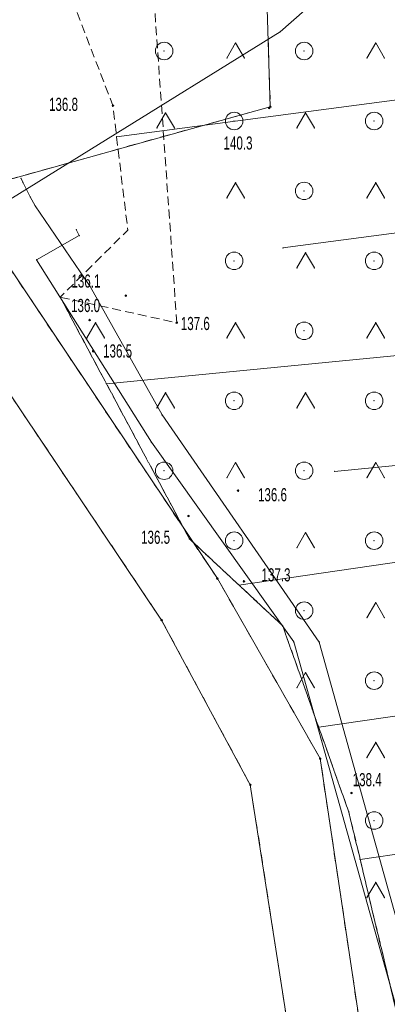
# Model space of a CAD drawing. Extents: x 6456700 to 6518119, y 5963420 to 5980059.
# Tile 203 of 256: x 6512443 to 6512464, y 5966409 to 5966466. Entities that reach past the tile are written whole.
import ezdxf
from ezdxf.enums import TextEntityAlignment as Align

# ---------------------------------------------------------------- set-up
doc = ezdxf.new("R2010")
doc.units = 0
doc.header["$MEASUREMENT"] = 0
doc.linetypes.add('L_0_03', pattern=[1, 0.5, -0.5])
doc.linetypes.add('L_0_5A', pattern=[0.75, 0.5, -0.25])
doc.layers.get('0').update_dxf_attribs({"color": 2, "linetype": 'CONTINUOUS', "lineweight": 5})
for name, color, linetype, lineweight in [('000_Inne__niezydentyfikowane_', 7, 'CONTINUOUS', 18), ('203_punkt_graniczny', 7, 'CONTINUOUS', 18), ('218_kontur_uzytku_gruntowego', 96, 'L_0_03', 18), ('219_dzialka_ewidencyjna', 7, 'CONTINUOUS', 18), ('9mm Kreska ciągła', 252, 'CONTINUOUS', 9), ('pikieta_naturalna', 7, 'CONTINUOUS', 18), ('pikieta_naturalna_Atr2', 7, 'CONTINUOUS', 18), ('przewod_elektroenergetyczny_podziemny', 7, 'CONTINUOUS', 18), ('przewod_kanalizacyjny', 7, 'CONTINUOUS', 18), ('przewod_wodociagowy', 7, 'CONTINUOUS', 18), ('skarpa_nieumocniona', 7, 'CONTINUOUS', 18), ('teren_zalesiony', 7, 'CONTINUOUS', 18)]:
    doc.layers.add(name, color=color, linetype=linetype, lineweight=lineweight)
doc.styles.get("Standard").update_dxf_attribs({"font": 'txt', "width": 0.75})

# ---------------------------------------------------------------- blocks, each defined once
blk = doc.blocks.new('mdcp_nowa')
at = {"layer": '203_punkt_graniczny', "linetype": 'Continuous', "lineweight": 18}
for points in [[(6495188.14, 5982911.605, 1), (6495188.14, 5982911.695, 1)], [(6495185.12, 5982884.625, 1), (6495185.12, 5982884.715, 1)], [(6495181.93, 5982882.255, 1), (6495181.93, 5982882.345, 1)], [(6495190.99, 5982874.335, 1), (6495190.99, 5982874.425, 1)], [(6495187, 5982872.835, 1), (6495187, 5982872.925, 1)]]:
    blk.add_hatch(color=18, dxfattribs=at).paths.add_polyline_path(points)
at = {"layer": 'pikieta_naturalna', "linetype": 'Continuous', "lineweight": 18}
for points in [[(6495179.15, 5982911.665, 1), (6495179.15, 5982911.755, 1)], [(6495188.08, 5982911.535, 1), (6495188.08, 5982911.625, 1)], [(6495179.89, 5982900.805, 1), (6495179.89, 5982900.895, 1)], [(6495177.82, 5982899.405, 1), (6495177.82, 5982899.495, 1)], [(6495182.8, 5982899.255, 1), (6495182.8, 5982899.345, 1)], [(6495178.02, 5982897.625, 1), (6495178.02, 5982897.715, 1)], [(6495186.3, 5982889.655, 1), (6495186.3, 5982889.745, 1)], [(6495183.47, 5982888.205, 1), (6495183.47, 5982888.295, 1)], [(6495186.64, 5982884.465, 1), (6495186.64, 5982884.555, 1)], [(6495192.78, 5982872.365, 1), (6495192.78, 5982872.455, 1)]]:
    blk.add_hatch(color=18, dxfattribs=at).paths.add_polyline_path(points)
at = {"layer": '000_Inne__niezydentyfikowane_', "linetype": 'Continuous', "lineweight": 18, "flags": 128}
for points in [[(6495199.27, 5982912.56), (6495179.36, 5982909.93)], [(6495200.26, 5982905.09), (6495188.86, 5982903.58)], [(6495201.07, 5982897.98), (6495178.78, 5982895.81)], [(6495201.68, 5982891.76), (6495191.82, 5982890.8)], [(6495202.41, 5982886.63), (6495186.35, 5982884.3)], [(6495203.66, 5982878.02), (6495190.91, 5982876.17)], [(6495204.78, 5982870.28), (6495193.27, 5982868.61)]]:
    blk.add_lwpolyline(points, dxfattribs=at)
at = {"layer": '000_Inne__niezydentyfikowane_'}
for p in [(6495179.36, 5982909.93), (6495188.86, 5982903.58), (6495178.78, 5982895.81), (6495191.82, 5982890.8), (6495186.35, 5982884.3), (6495190.91, 5982876.17), (6495193.27, 5982868.61)]:
    blk.add_point(p, dxfattribs=at)
at = {"layer": '203_punkt_graniczny', "color": 7, "linetype": 'Continuous', "lineweight": 18}
for centre in [(6495188.14, 5982911.65), (6495185.12, 5982884.67), (6495181.93, 5982882.3), (6495190.99, 5982874.38), (6495187, 5982872.88)]:
    blk.add_circle(centre, 0.045, dxfattribs=at)
at = {"layer": '203_punkt_graniczny'}
for p in [(6495188.14, 5982911.65), (6495185.12, 5982884.67), (6495181.93, 5982882.3), (6495190.99, 5982874.38), (6495187, 5982872.88)]:
    blk.add_point(p, dxfattribs=at)
at = {"layer": '218_kontur_uzytku_gruntowego', "lineweight": 18, "flags": 128}
for points in [[(6495187.06, 5982946.56), (6495188.14, 5982911.65)], [(6495185.12, 5982884.67), (6495155.57, 5982928.91)], [(6495159.01, 5982916.47), (6495181.93, 5982882.3)], [(6495188.14, 5982911.65), (6495171.79, 5982907.09)], [(6495190.99, 5982874.38), (6495185.12, 5982884.67)], [(6495181.93, 5982882.3), (6495187, 5982872.88)], [(6495193.94, 5982854.62), (6495190.99, 5982874.38)], [(6495187, 5982872.88), (6495189.86, 5982854.44)]]:
    blk.add_lwpolyline(points, dxfattribs=at)
at = {"layer": '218_kontur_uzytku_gruntowego'}
for p in [(6495188.14, 5982911.65), (6495188.14, 5982911.65), (6495185.12, 5982884.67), (6495185.12, 5982884.67), (6495185.12, 5982884.67), (6495185.12, 5982884.67), (6495181.93, 5982882.3), (6495181.93, 5982882.3), (6495190.99, 5982874.38), (6495190.99, 5982874.38), (6495190.99, 5982874.38), (6495190.99, 5982874.38), (6495187, 5982872.88), (6495187, 5982872.88)]:
    blk.add_point(p, dxfattribs=at)
at = {"layer": '219_dzialka_ewidencyjna', "color": 3, "linetype": 'Continuous', "lineweight": 18, "flags": 128}
for points in [[(6495188.14, 5982911.65), (6495187.06, 5982946.56)], [(6495155.57, 5982928.91), (6495185.12, 5982884.67)], [(6495159.01, 5982916.47), (6495181.93, 5982882.3)], [(6495171.79, 5982907.09), (6495188.14, 5982911.65)], [(6495185.12, 5982884.67), (6495190.99, 5982874.38)], [(6495181.93, 5982882.3), (6495187, 5982872.88)], [(6495190.99, 5982874.38), (6495193.94, 5982854.62)], [(6495187, 5982872.88), (6495189.86, 5982854.44)]]:
    blk.add_lwpolyline(points, dxfattribs=at)
at = {"layer": '219_dzialka_ewidencyjna', "color": 3}
for p in [(6495188.14, 5982911.65), (6495188.14, 5982911.65), (6495185.12, 5982884.67), (6495185.12, 5982884.67), (6495181.93, 5982882.3), (6495181.93, 5982882.3), (6495190.99, 5982874.38), (6495190.99, 5982874.38), (6495187, 5982872.88), (6495187, 5982872.88)]:
    blk.add_point(p, dxfattribs=at)
at = {"layer": 'pikieta_naturalna', "color": 7, "linetype": 'Continuous', "lineweight": 18}
for centre in [(6495179.15, 5982911.71), (6495188.08, 5982911.58), (6495179.89, 5982900.85), (6495177.82, 5982899.45), (6495182.8, 5982899.3), (6495178.02, 5982897.67), (6495186.3, 5982889.7), (6495183.47, 5982888.25), (6495186.64, 5982884.51), (6495192.78, 5982872.41)]:
    blk.add_circle(centre, 0.045, dxfattribs=at)
at = {"layer": 'pikieta_naturalna'}
for p in [(6495179.15, 5982911.71), (6495188.08, 5982911.58), (6495179.89, 5982900.85), (6495177.82, 5982899.45), (6495182.8, 5982899.3), (6495178.02, 5982897.67), (6495186.3, 5982889.7), (6495183.47, 5982888.25), (6495186.64, 5982884.51), (6495192.78, 5982872.41)]:
    blk.add_point(p, dxfattribs=at)
at = {"layer": 'przewod_elektroenergetyczny_podziemny', "color": 1, "linetype": 'Continuous', "lineweight": 18, "flags": 128}
blk.add_lwpolyline([(6495211.15, 5982939.2), (6495206.88, 5982931.92), (6495188.7, 5982915.93), (6495167.93, 5982903.05)], dxfattribs=at)
at = {"layer": 'przewod_elektroenergetyczny_podziemny'}
blk.add_point((6495188.7, 5982915.93), dxfattribs=at)
at = {"layer": 'przewod_kanalizacyjny', "color": 34, "linetype": 'Continuous', "lineweight": 18, "flags": 128}
blk.add_lwpolyline([(6495218.25, 5982812.87), (6495202.85, 5982833.36), (6495189.48, 5982881.05), (6495181.35, 5982892.47), (6495174.79, 5982902.9), (6495177.23, 5982904.28), (6495177.06, 5982904.62)], dxfattribs=at)
at = {"layer": 'przewod_kanalizacyjny'}
for p in [(6495177.06, 5982904.62), (6495177.23, 5982904.28), (6495174.79, 5982902.9), (6495181.35, 5982892.47), (6495189.48, 5982881.05)]:
    blk.add_point(p, dxfattribs=at)
at = {"layer": 'przewod_wodociagowy', "color": 5, "linetype": 'Continuous', "lineweight": 18, "flags": 128}
blk.add_lwpolyline([(6495173.9, 5982907.55), (6495174.02, 5982907.3), (6495174.43, 5982906.49), (6495174.7, 5982905.99), (6495177.85, 5982901.38), (6495181.96, 5982894.03), (6495190.94, 5982881.04), (6495201.92, 5982841.65), (6495204.3, 5982833.94), (6495217.34, 5982813.54)], dxfattribs=at)
at = {"layer": 'przewod_wodociagowy'}
for p in [(6495173.9, 5982907.55), (6495174.02, 5982907.3), (6495174.43, 5982906.49), (6495174.7, 5982905.99), (6495177.85, 5982901.38), (6495181.96, 5982894.03), (6495190.94, 5982881.04)]:
    blk.add_point(p, dxfattribs=at)
at = {"layer": 'skarpa_nieumocniona', "color": 7, "linetype": 'L_0_5A', "lineweight": 18, "flags": 128}
blk.add_lwpolyline([(6495217.65, 5982814.39), (6495212.8, 5982822.34), (6495206.86, 5982825.62), (6495200.7, 5982838.43), (6495195.46, 5982859.44), (6495192.63, 5982871.32), (6495188.85, 5982881.97), (6495183.52, 5982886.94), (6495176.14, 5982900.76), (6495180, 5982904.6), (6495179.15, 5982911.71), (6495175.72, 5982920.63), (6495175.98, 5982930.29), (6495180.63, 5982930.17), (6495180.83, 5982936.86), (6495177.45, 5982936.98), (6495177.48, 5982938.07), (6495176.61, 5982948.59), (6495174.13, 5982984.91), (6495177.26, 5983009.97), (6495168.41, 5983061.47), (6495162.99, 5983082.43), (6495163.97, 5983097.34), (6495159.47, 5983111.58), (6495154.72, 5983137.09), (6495143.3, 5983161.31), (6495133.93, 5983178.05), (6495127.78, 5983190.6), (6495121.74, 5983201), (6495109.97, 5983223.74), (6495115.06, 5983236.61), (6495123.33, 5983219.43), (6495128.48, 5983200.73), (6495134.02, 5983183.5), (6495140.69, 5983170.38), (6495148.28, 5983157.89), (6495159.34, 5983136.7), (6495163.67, 5983127.48), (6495166.42, 5983114.5), (6495172.48, 5983096.4), (6495178.19, 5983089.73), (6495183.17, 5983077.08), (6495185.12, 5983067.8), (6495189.14, 5983049.6), (6495193.24, 5983036.29), (6495194.86, 5983019.23), (6495194.22, 5983005.35), (6495194.46, 5982985.14), (6495193.02, 5982977.78), (6495193.03, 5982974.24), (6495193.09, 5982968.66), (6495193.64, 5982959.29), (6495195.49, 5982946.34), (6495195.53, 5982929.96), (6495198.39, 5982919.26), (6495200.73, 5982901.53), (6495201.7, 5982891.53), (6495206.08, 5982861.3), (6495209.07, 5982851.75), (6495212.1, 5982842.39), (6495218.5, 5982823.84), (6495223.38, 5982810.9), (6495221.36, 5982809.09)], close=True, dxfattribs=at)
at = {"layer": 'skarpa_nieumocniona'}
for p in [(6495179.15, 5982911.71), (6495179.15, 5982911.71), (6495180, 5982904.6), (6495180, 5982904.6), (6495176.14, 5982900.76), (6495176.14, 5982900.76), (6495183.52, 5982886.94), (6495183.52, 5982886.94), (6495188.85, 5982881.97), (6495188.85, 5982881.97), (6495192.63, 5982871.32), (6495192.63, 5982871.32)]:
    blk.add_point(p, dxfattribs=at)
at = {"layer": 'teren_zalesiony', "color": 7, "linetype": 'L_0_5A', "lineweight": 18, "flags": 128}
blk.add_lwpolyline([(6495177.26, 5983009.97), (6495168.41, 5983061.47), (6495162.99, 5983082.43), (6495163.97, 5983097.34), (6495172.48, 5983096.4), (6495178.19, 5983089.73), (6495183.17, 5983077.08), (6495185.12, 5983067.8), (6495189.14, 5983049.6), (6495193.24, 5983036.29), (6495194.86, 5983019.23), (6495194.22, 5983005.35), (6495194.46, 5982985.14), (6495193.02, 5982977.78), (6495193.03, 5982974.24), (6495193.09, 5982968.66), (6495193.64, 5982959.29), (6495195.49, 5982946.34), (6495195.53, 5982929.96), (6495198.39, 5982919.26), (6495200.73, 5982901.53), (6495201.7, 5982891.53), (6495206.08, 5982861.3), (6495209.07, 5982851.75), (6495195.46, 5982859.44), (6495192.63, 5982871.32), (6495188.85, 5982881.97), (6495183.52, 5982886.94), (6495176.14, 5982900.76), (6495182.8, 5982899.3), (6495180.63, 5982930.17), (6495180.83, 5982936.86), (6495174.13, 5982984.91)], close=True, dxfattribs=at)
at = {"layer": 'teren_zalesiony', "color": 7, "linetype": 'Continuous', "lineweight": 18, "flags": 128}
for points in [[(6495185.663, 5982914.433), (6495186.163, 5982915.299)], [(6495186.163, 5982915.299), (6495186.663, 5982914.433)], [(6495193.663, 5982914.433), (6495194.163, 5982915.299)], [(6495194.163, 5982915.299), (6495194.663, 5982914.433)], [(6495181.663, 5982910.433), (6495182.163, 5982911.299)], [(6495182.163, 5982911.299), (6495182.663, 5982910.433)], [(6495189.663, 5982910.433), (6495190.163, 5982911.299)], [(6495190.163, 5982911.299), (6495190.663, 5982910.433)], [(6495185.663, 5982906.433), (6495186.163, 5982907.299)], [(6495186.163, 5982907.299), (6495186.663, 5982906.433)], [(6495193.663, 5982906.433), (6495194.163, 5982907.299)], [(6495194.163, 5982907.299), (6495194.663, 5982906.433)], [(6495189.663, 5982902.433), (6495190.163, 5982903.299)], [(6495190.163, 5982903.299), (6495190.663, 5982902.433)], [(6495177.663, 5982898.433), (6495178.163, 5982899.299)], [(6495178.163, 5982899.299), (6495178.663, 5982898.433)], [(6495185.663, 5982898.433), (6495186.163, 5982899.299)], [(6495186.163, 5982899.299), (6495186.663, 5982898.433)], [(6495193.663, 5982898.433), (6495194.163, 5982899.299)], [(6495194.163, 5982899.299), (6495194.663, 5982898.433)], [(6495181.663, 5982894.433), (6495182.163, 5982895.299)], [(6495182.163, 5982895.299), (6495182.663, 5982894.433)], [(6495189.663, 5982894.433), (6495190.163, 5982895.299)], [(6495190.163, 5982895.299), (6495190.663, 5982894.433)], [(6495185.663, 5982890.433), (6495186.163, 5982891.299)], [(6495186.163, 5982891.299), (6495186.663, 5982890.433)], [(6495193.663, 5982890.433), (6495194.163, 5982891.299)], [(6495194.163, 5982891.299), (6495194.663, 5982890.433)], [(6495189.663, 5982886.433), (6495190.163, 5982887.299)], [(6495190.163, 5982887.299), (6495190.663, 5982886.433)], [(6495193.663, 5982882.433), (6495194.163, 5982883.299)], [(6495194.163, 5982883.299), (6495194.663, 5982882.433)], [(6495189.663, 5982878.433), (6495190.163, 5982879.299)], [(6495190.163, 5982879.299), (6495190.663, 5982878.433)], [(6495193.663, 5982874.433), (6495194.163, 5982875.299)], [(6495194.163, 5982875.299), (6495194.663, 5982874.433)], [(6495193.663, 5982866.433), (6495194.163, 5982867.299)], [(6495194.163, 5982867.299), (6495194.663, 5982866.433)]]:
    blk.add_lwpolyline(points, dxfattribs=at)
at = {"layer": 'teren_zalesiony', "color": 7, "linetype": 'Continuous', "lineweight": 18}
for centre in [(6495182.076, 5982914.836), (6495190.076, 5982914.836), (6495186.076, 5982910.836), (6495194.076, 5982910.836), (6495190.076, 5982906.836), (6495186.076, 5982902.836), (6495194.076, 5982902.836), (6495190.076, 5982898.836), (6495186.076, 5982894.836), (6495194.076, 5982894.836), (6495182.076, 5982890.836), (6495190.076, 5982890.836), (6495186.076, 5982886.836), (6495194.076, 5982886.836), (6495190.076, 5982882.836), (6495194.076, 5982878.836), (6495194.076, 5982870.836)]:
    blk.add_circle(centre, 0.5, dxfattribs=at)
at = {"layer": 'teren_zalesiony'}
for p in [(6495186.163, 5982915.299), (6495186.163, 5982915.299), (6495194.163, 5982915.299), (6495194.163, 5982915.299), (6495182.076, 5982914.836), (6495190.076, 5982914.836), (6495185.663, 5982914.433), (6495186.663, 5982914.433), (6495193.663, 5982914.433), (6495194.663, 5982914.433), (6495182.163, 5982911.299), (6495182.163, 5982911.299), (6495190.163, 5982911.299), (6495190.163, 5982911.299), (6495186.076, 5982910.836), (6495194.076, 5982910.836), (6495181.663, 5982910.433), (6495182.663, 5982910.433), (6495189.663, 5982910.433), (6495190.663, 5982910.433), (6495186.163, 5982907.299), (6495186.163, 5982907.299), (6495194.163, 5982907.299), (6495194.163, 5982907.299), (6495190.076, 5982906.836), (6495185.663, 5982906.433), (6495186.663, 5982906.433), (6495193.663, 5982906.433), (6495194.663, 5982906.433), (6495186.076, 5982902.836), (6495190.163, 5982903.299), (6495190.163, 5982903.299), (6495194.076, 5982902.836), (6495189.663, 5982902.433), (6495190.663, 5982902.433), (6495176.14, 5982900.76), (6495178.163, 5982899.299), (6495178.163, 5982899.299), (6495182.8, 5982899.3), (6495186.163, 5982899.299), (6495186.163, 5982899.299), (6495190.076, 5982898.836), (6495194.163, 5982899.299), (6495194.163, 5982899.299), (6495177.663, 5982898.433), (6495178.663, 5982898.433), (6495185.663, 5982898.433), (6495186.663, 5982898.433), (6495193.663, 5982898.433), (6495194.663, 5982898.433), (6495182.163, 5982895.299), (6495182.163, 5982895.299), (6495190.163, 5982895.299), (6495190.163, 5982895.299), (6495181.663, 5982894.433), (6495182.663, 5982894.433), (6495186.076, 5982894.836), (6495189.663, 5982894.433), (6495190.663, 5982894.433), (6495194.076, 5982894.836), (6495186.163, 5982891.299), (6495186.163, 5982891.299), (6495194.163, 5982891.299), (6495194.163, 5982891.299), (6495182.076, 5982890.836), (6495185.663, 5982890.433), (6495186.663, 5982890.433), (6495190.076, 5982890.836), (6495193.663, 5982890.433), (6495194.663, 5982890.433), (6495190.163, 5982887.299), (6495190.163, 5982887.299), (6495183.52, 5982886.94), (6495186.076, 5982886.836), (6495189.663, 5982886.433), (6495190.663, 5982886.433), (6495194.076, 5982886.836), (6495194.163, 5982883.299), (6495194.163, 5982883.299), (6495190.076, 5982882.836), (6495188.85, 5982881.97), (6495193.663, 5982882.433), (6495194.663, 5982882.433), (6495190.163, 5982879.299), (6495190.163, 5982879.299), (6495194.076, 5982878.836), (6495189.663, 5982878.433), (6495190.663, 5982878.433), (6495194.163, 5982875.299), (6495194.163, 5982875.299), (6495193.663, 5982874.433), (6495194.663, 5982874.433), (6495192.63, 5982871.32), (6495194.076, 5982870.836), (6495194.163, 5982867.299), (6495194.163, 5982867.299), (6495193.663, 5982866.433), (6495194.663, 5982866.433)]:
    blk.add_point(p, dxfattribs=at)
at = {"layer": 'pikieta_naturalna_Atr2', "color": 7, "lineweight": 15, "width": 0.66}
for s, p in [('136.8', (6495175.5, 5982912.16)), ('140.3', (6495185.47, 5982909.95)), ('136.1', (6495176.78, 5982902.06)), ('136.0', (6495176.76, 5982900.66)), ('137.6', (6495183.03, 5982899.63)), ('136.5', (6495178.59, 5982898.06)), ('136.6', (6495187.44, 5982889.84)), ('136.5', (6495180.76, 5982887.41)), ('137.3', (6495187.64, 5982885.26)), ('138.4', (6495192.85, 5982873.55))]:
    blk.add_text(s, height=0.75, dxfattribs=at).set_placement(p, align=Align.TOP_LEFT)

msp = doc.modelspace()

# ---------------------------------------------------------------- block references
at = {"linetype": 'ByBlock'}
msp.add_blockref('mdcp_nowa', (17268.786, -16450.998), dxfattribs=at)

# ---------------------------------------------------------------- next in the draw order: hatches: boundary and pattern name
at = {"layer": '9mm Kreska ciągła'}
h = msp.add_hatch(dxfattribs=at)
h.set_pattern_fill('SAND_AND_LIME', color=4, scale=0.1)
h.set_pattern_definition([(37.5, (6512460.46478, 5966356.95414), (-0.00680328, 0.20809697), [0, -0.16416, 0, -0.1836, 0, -0.1755]), (7.5, (6512460.46478, 5966356.95414), (0.1911359, 0.30479178), [0, -0.08856, 0, -0.14796, 0, -0.0567]), (-32.5, (6512460.33194, 5966356.95414), (0.33632732, 0.00061118), [0, -0.054, 0, -0.1944, 0, -0.2538]), (-42.5, (6512460.33194, 5966356.95414), (0.32466167, 0.09478896), [0, -0.027, 0, -0.12744, 0, -0.1458])])
h.paths.add_polyline_path([(6512465.434, 5966557.916), (6512460.465, 5966557.361), (6512463.1, 5966531.766, -0.016151), (6512463.542, 5966525.485), (6512464.713, 5966494.68, 0.024197), (6512465.164, 5966489.476), (6512477.819, 5966396.138, 0.038394), (6512478.753, 5966391.79), (6512487.619, 5966361.89), (6512494.298, 5966356.954), (6512483.546, 5966393.211, -0.038394), (6512482.774, 5966396.81), (6512470.118, 5966490.148, -0.024197), (6512469.71, 5966494.87), (6512468.539, 5966525.675, 0.016151), (6512468.074, 5966532.278), (6512465.438, 5966557.873), (6512465.434, 5966557.916)])

doc.saveas('drawing.dxf')
